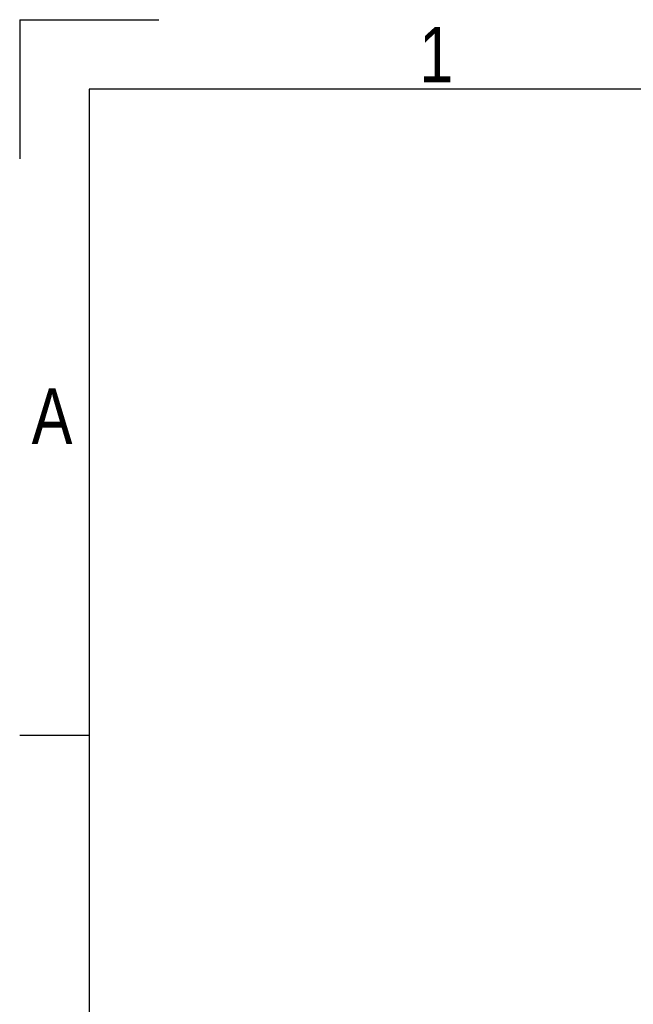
# Model space of a CAD drawing. Header units: millimetres. Extents: x 0 to 420, y 0 to 297.
# Tile 5 of 13: x 0 to 46, y 224 to 297. Entities that reach past the tile are written whole.
import ezdxf

# ---------------------------------------------------------------- set-up
doc = ezdxf.new("R2010")
doc.units = ezdxf.units.MM
doc.layers.add('CARTIGLIO', color=140, linetype='Continuous')
doc.styles.add('SLDTEXTSTYLE2', font='TXT', dxfattribs={"width": 0.821468})

msp = doc.modelspace()

# ---------------------------------------------------------------- linework, layer by layer
at = {"layer": 'CARTIGLIO', "linetype": 'Continuous'}
for p, q in [((0.0059, 296.9968), (0.0059, 286.6484)), ((0.0059, 296.9968), (10.3543, 296.9968)), ((414.8274, 291.8226), (5.1801, 291.8226)), ((5.1801, 291.8226), (5.1801, 5.171)), ((5.1801, 243.7024), (0.0059, 243.7024))]:
    msp.add_line(p, q, dxfattribs=at)

# ---------------------------------------------------------------- texts
at = {"layer": 'CARTIGLIO', "char_height": 4.1394, "attachment_point": 2, "style": 'SLDTEXTSTYLE2'}
for s, insert in [('1', (31.0075, 296.4629)), ('A', (2.4139, 269.5569))]:
    msp.add_mtext(s, dxfattribs=dict(at, insert=insert))

doc.saveas('drawing.dxf')
